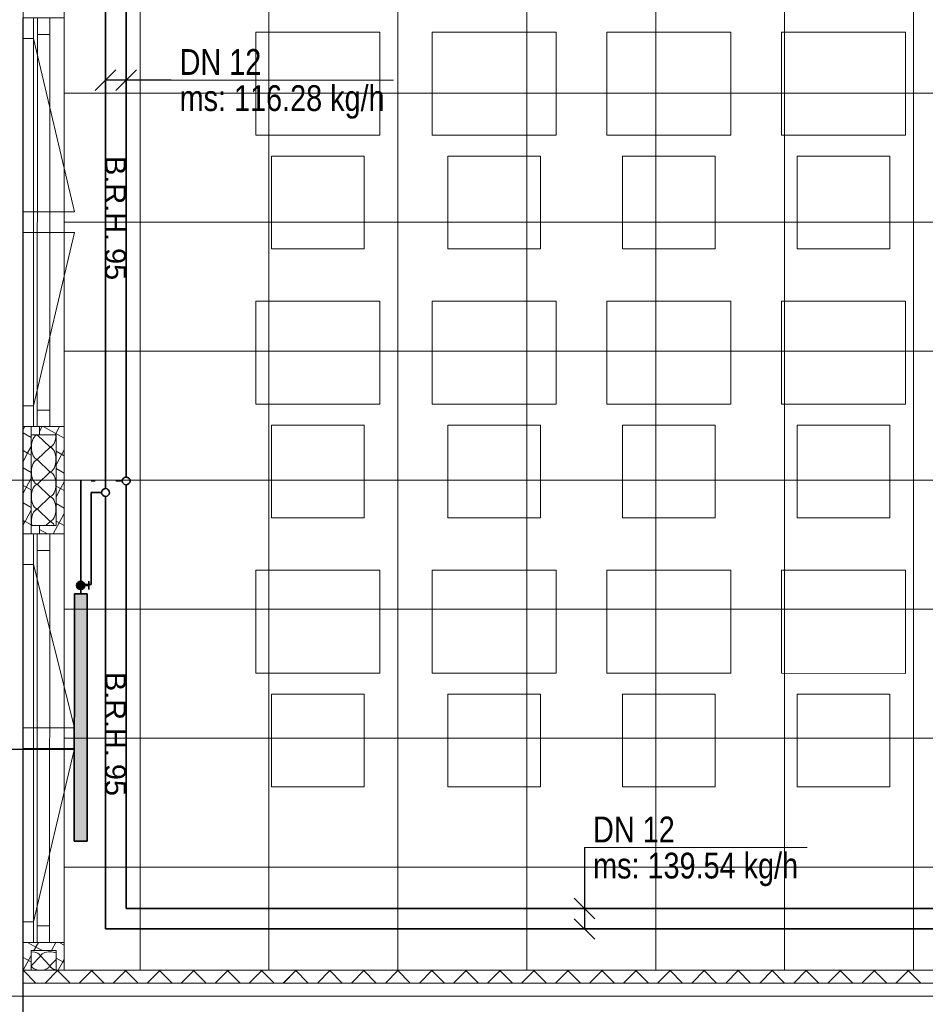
# Model space of a CAD drawing. Extents: x 229 to 926, y 37 to 878.
# Tile 38 of 194: x 381 to 469, y 165 to 260. Entities that reach past the tile are written whole.
import ezdxf
from ezdxf.lldxf.tags import DXFTag

# ---------------------------------------------------------------- set-up
doc = ezdxf.new("R2010")
doc.units = 0
doc.layers.get('0').update_dxf_attribs({"lineweight": 13})
for name, color, linetype, lineweight, true_color, plot in [('A_BI_Aussenwand', 5, 'Continuous', 18, 0x0000ff, False), ('A_BI_Fenster', 1, 'Continuous', 18, 0xff0000, False), ('A_BI_Innenwand', 7, 'Continuous', 18, 0x80ff80, False)]:
    doc.layers.add(name, color=color, linetype=linetype, lineweight=lineweight, true_color=true_color, plot=plot)
for name, color, linetype, lineweight in [('Ausstattung', 7, 'Continuous', 25), ('Axen', 7, 'Continuous', 25), ('Axen-A03ENJ5PI0', 7, 'Continuous', 25), ('Deckenspiegel', 7, 'Continuous', 25), ('Fenster', 7, 'Continuous', 25), ('Fenster-A03ENJ5TI0', 7, 'Continuous', 25), ('Fullfläche', 7, 'Continuous', 25), ('Fullfläche-A03ENJ5QI0', 7, 'Continuous', 25), ('Maßlinien', 7, 'Continuous', 25), ('Maßlinien-A03ENJ5WI0', 7, 'Continuous', 25), ('Wände', 7, 'Continuous', 25), ('Wände-A03ENJ5VI0', 7, 'Continuous', 25), ('X_BI_Text', 7, 'Continuous', 25)]:
    doc.layers.add(name, color=color, linetype=linetype, lineweight=lineweight)
for name, color, linetype, lineweight, true_color in [('H_BI_Heizkoerper', 1, 'Continuous', 35, 0xff0000), ('H_BI_Heizkoerperflaeche', 7, 'Continuous', 35, 0xffcccc), ('H_BI_Ruecklauf', 5, 'fein_strichliert', 35, 0x0000ff), ('H_BI_Vorlauf', 7, 'Continuous', 35, 0xed0e24)]:
    doc.layers.add(name, color=color, linetype=linetype, lineweight=lineweight, true_color=true_color)
doc.styles.get("Standard").update_dxf_attribs({"font": 'arial.ttf'})
tags = doc.linetypes.add('ALL_S25', pattern=[0.001, 0, -0.001]).pattern_tags.tags
tags[6:7] = [DXFTag(74, 4), DXFTag(75, 0), DXFTag(340, '0'), DXFTag(46, 1.0), DXFTag(50, 0.0), DXFTag(44, 0.0), DXFTag(45, 0.0)]
tags[4:5] = [DXFTag(74, 4), DXFTag(75, 0), DXFTag(340, '0'), DXFTag(46, 1.0), DXFTag(50, 0.0), DXFTag(44, 0.0), DXFTag(45, 0.0)]
tags = doc.linetypes.add('ALL_S25-A03ENJ5XI0', pattern=[0.001, 0, -0.001]).pattern_tags.tags
tags[6:7] = [DXFTag(74, 4), DXFTag(75, 0), DXFTag(340, '0'), DXFTag(46, 1.0), DXFTag(50, 0.0), DXFTag(44, 0.0), DXFTag(45, 0.0)]
tags[4:5] = [DXFTag(74, 4), DXFTag(75, 0), DXFTag(340, '0'), DXFTag(46, 1.0), DXFTag(50, 0.0), DXFTag(44, 0.0), DXFTag(45, 0.0)]
tags = doc.linetypes.add('fein_strichliert', pattern=[4, 1, -2, 1]).pattern_tags.tags
tags[8:9] = [DXFTag(74, 4), DXFTag(75, 0), DXFTag(340, '0'), DXFTag(46, 0.0), DXFTag(50, 0.0), DXFTag(44, 0.0), DXFTag(45, 0.0)]
tags[6:7] = [DXFTag(74, 4), DXFTag(75, 0), DXFTag(340, '0'), DXFTag(46, 0.0), DXFTag(50, 0.0), DXFTag(44, 0.0), DXFTag(45, 0.0)]
tags[4:5] = [DXFTag(74, 4), DXFTag(75, 0), DXFTag(340, '0'), DXFTag(46, 0.0), DXFTag(50, 0.0), DXFTag(44, 0.0), DXFTag(45, 0.0)]
tags = doc.linetypes.add('VERDECKT2_S2', pattern=[0.0027, 0.002, -0.0007]).pattern_tags.tags
tags[6:7] = [DXFTag(74, 4), DXFTag(75, 0), DXFTag(340, '0'), DXFTag(46, 1.0), DXFTag(50, 0.0), DXFTag(44, 0.0), DXFTag(45, 0.0)]
tags[4:5] = [DXFTag(74, 4), DXFTag(75, 0), DXFTag(340, '0'), DXFTag(46, 1.0), DXFTag(50, 0.0), DXFTag(44, 0.0), DXFTag(45, 0.0)]
tags = doc.linetypes.add('VERDECKT2_S2-A03ENJ5ZI0', pattern=[0.0027, 0.002, -0.0007]).pattern_tags.tags
tags[6:7] = [DXFTag(74, 4), DXFTag(75, 0), DXFTag(340, '0'), DXFTag(46, 1.0), DXFTag(50, 0.0), DXFTag(44, 0.0), DXFTag(45, 0.0)]
tags[4:5] = [DXFTag(74, 4), DXFTag(75, 0), DXFTag(340, '0'), DXFTag(46, 1.0), DXFTag(50, 0.0), DXFTag(44, 0.0), DXFTag(45, 0.0)]

# ---------------------------------------------------------------- blocks, each defined once
blk = doc.blocks.new('Referenz-A03ENJ5LI0', base_point=(255.728, 65.704))
at = {"layer": 'Ausstattung', "color": 0, "lineweight": -2}
for p, q in [((404.219, 258.779), (404.217, 248.788)), ((416.242, 258.777), (404.219, 258.779)), ((416.24, 248.786), (416.242, 258.777)), ((421.322, 258.777), (421.321, 248.786)), ((433.345, 258.775), (421.322, 258.777)), ((433.343, 248.784), (433.345, 258.775)), ((438.255, 258.775), (438.254, 248.784)), ((450.278, 258.773), (438.255, 258.775)), ((450.277, 248.782), (450.278, 258.773)), ((455.189, 258.773), (455.188, 248.782)), ((467.212, 258.771), (455.189, 258.773)), ((467.211, 248.78), (467.212, 258.771)), ((404.217, 248.788), (416.24, 248.786)), ((421.321, 248.786), (433.343, 248.784)), ((438.254, 248.784), (450.277, 248.782)), ((455.188, 248.782), (467.211, 248.78)), ((405.741, 246.756), (405.74, 237.781)), ((414.716, 246.754), (405.741, 246.756)), ((414.715, 237.78), (414.716, 246.754)), ((422.844, 246.754), (422.843, 237.779)), ((431.819, 246.752), (422.844, 246.754)), ((431.818, 237.777), (431.819, 246.752)), ((439.778, 246.751), (439.777, 237.777)), ((448.753, 246.75), (439.778, 246.751)), ((448.752, 237.775), (448.753, 246.75)), ((456.712, 246.749), (456.711, 237.775)), ((465.687, 246.748), (456.712, 246.749)), ((465.686, 237.774), (465.687, 246.748)), ((405.74, 237.781), (414.715, 237.78)), ((422.843, 237.779), (431.818, 237.777)), ((439.777, 237.777), (448.752, 237.775)), ((456.711, 237.775), (465.686, 237.774)), ((404.215, 232.701), (404.214, 222.71)), ((416.238, 232.699), (404.215, 232.701)), ((416.237, 222.708), (416.238, 232.699)), ((421.319, 232.699), (421.317, 222.708)), ((433.342, 232.697), (421.319, 232.699)), ((433.34, 222.706), (433.342, 232.697)), ((438.252, 232.697), (438.251, 222.706)), ((450.275, 232.695), (438.252, 232.697)), ((450.274, 222.704), (450.275, 232.695)), ((455.186, 232.695), (455.185, 222.704)), ((467.209, 232.693), (455.186, 232.695)), ((467.208, 222.702), (467.209, 232.693)), ((404.214, 222.71), (416.237, 222.708)), ((421.317, 222.708), (433.34, 222.706)), ((438.251, 222.706), (450.274, 222.704)), ((455.185, 222.704), (467.208, 222.702)), ((405.738, 220.678), (405.737, 211.703)), ((414.713, 220.676), (405.738, 220.678)), ((414.712, 211.702), (414.713, 220.676)), ((422.841, 220.676), (422.84, 211.701)), ((431.816, 220.674), (422.841, 220.676)), ((431.815, 211.7), (431.816, 220.674)), ((439.775, 220.673), (439.774, 211.699)), ((448.75, 220.672), (439.775, 220.673)), ((448.749, 211.697), (448.75, 220.672)), ((456.709, 220.671), (456.708, 211.697)), ((465.684, 220.67), (456.709, 220.671)), ((465.683, 211.696), (465.684, 220.67)), ((405.737, 211.703), (414.712, 211.702)), ((422.84, 211.701), (431.815, 211.7)), ((439.774, 211.699), (448.749, 211.697)), ((456.708, 211.697), (465.683, 211.696)), ((404.212, 206.623), (404.211, 196.632)), ((416.235, 206.621), (404.212, 206.623)), ((416.234, 196.63), (416.235, 206.621)), ((421.316, 206.621), (421.314, 196.63)), ((433.339, 206.619), (421.316, 206.621)), ((433.337, 196.628), (433.339, 206.619)), ((438.249, 206.619), (438.248, 196.628)), ((450.272, 206.617), (438.249, 206.619)), ((450.271, 196.626), (450.272, 206.617)), ((455.183, 206.617), (455.182, 196.626)), ((467.206, 206.615), (455.183, 206.617)), ((467.205, 196.624), (467.206, 206.615)), ((404.211, 196.632), (416.234, 196.63)), ((421.314, 196.63), (433.337, 196.628)), ((438.248, 196.628), (450.271, 196.626)), ((455.182, 196.626), (467.205, 196.624)), ((405.735, 194.6), (405.734, 185.625)), ((414.71, 194.599), (405.735, 194.6)), ((414.709, 185.624), (414.71, 194.599)), ((422.838, 194.598), (422.837, 185.623)), ((431.813, 194.596), (422.838, 194.598)), ((431.812, 185.622), (431.813, 194.596)), ((439.772, 194.595), (439.771, 185.621)), ((448.747, 194.594), (439.772, 194.595)), ((448.746, 185.619), (448.747, 194.594)), ((456.706, 194.593), (456.705, 185.619)), ((465.68, 194.592), (456.706, 194.593)), ((465.679, 185.618), (465.68, 194.592)), ((405.734, 185.625), (414.709, 185.624)), ((422.837, 185.623), (431.812, 185.622)), ((439.771, 185.621), (448.746, 185.619)), ((456.705, 185.619), (465.679, 185.618))]:
    blk.add_line(p, q, dxfattribs=at)
at = {"layer": 'Axen', "color": 0, "linetype": 'ALL_S25', "lineweight": -2, "ltscale": 0.13}
for p, q in [((381.634, 66.032), (381.634, 801.546)), ((735.547, 215.346), (301.632, 215.346)), ((735.547, 165.346), (301.622, 165.346))]:
    blk.add_line(p, q, dxfattribs=at)
at = {"layer": 'Fenster', "color": 0, "lineweight": -2}
for p, q in [((382.634, 260.146), (382.634, 220.546)), ((382.634, 258.146), (381.634, 258.146)), ((382.634, 241.346), (381.634, 241.346)), ((381.634, 239.346), (382.634, 239.346)), ((382.634, 222.546), (381.634, 222.546)), ((385.634, 220.546), (381.634, 220.546)), ((385.634, 210.146), (381.634, 210.146)), ((382.634, 210.146), (382.634, 170.546)), ((382.634, 207.186), (381.634, 207.186)), ((382.634, 191.346), (381.634, 191.346)), ((381.634, 189.346), (382.634, 189.346)), ((382.634, 172.546), (381.634, 172.546)), ((385.634, 170.546), (381.634, 170.546))]:
    blk.add_line(p, q, dxfattribs=at)
at = {"layer": 'Fenster', "color": 0, "linetype": 'VERDECKT2_S2', "lineweight": -2, "ltscale": 0.13}
for p, q in [((382.634, 258.146), (386.634, 241.346)), ((386.634, 241.346), (382.634, 241.346)), ((386.634, 239.346), (382.634, 239.346)), ((382.634, 222.546), (386.634, 239.346)), ((382.634, 207.186), (386.634, 191.346)), ((386.634, 191.346), (382.634, 191.346)), ((386.634, 189.346), (382.634, 189.346)), ((382.634, 172.546), (386.634, 189.346))]:
    blk.add_line(p, q, dxfattribs=at)
at = {"layer": 'Fullfläche', "color": 0, "lineweight": -2}
for p, q in [((381.798, 220.546), (381.634, 220.247)), ((383.491, 220.546), (383.235, 220.08)), ((383.579, 220.546), (385.635, 219.415)), ((385.185, 220.546), (384.746, 219.746)), ((381.634, 219.92), (382.435, 219.479)), ((383.035, 219.722), (384.235, 218.57)), ((382.435, 218.622), (382.083, 217.981)), ((381.634, 218.224), (382.079, 217.98)), ((382.079, 217.978), (381.634, 217.166)), ((382.083, 217.979), (382.435, 217.786)), ((384.235, 218.522), (383.035, 217.37)), ((385.635, 218.28), (384.835, 216.822)), ((384.835, 218.161), (385.635, 217.721)), ((383.035, 217.322), (384.234, 216.17)), ((381.634, 216.53), (382.434, 216.09)), ((384.234, 216.122), (383.034, 214.97)), ((384.835, 216.467), (385.634, 216.027)), ((382.434, 215.54), (381.634, 214.081)), ((381.634, 214.837), (382.434, 214.396)), ((383.034, 214.922), (384.234, 213.77)), ((384.834, 214.771), (385.268, 214.533)), ((385.634, 215.195), (385.272, 214.534)), ((385.268, 214.531), (384.834, 213.74)), ((385.272, 214.532), (385.634, 214.333)), ((381.634, 213.143), (382.434, 212.702)), ((384.234, 213.722), (383.034, 212.57)), ((384.834, 213.078), (385.634, 212.637)), ((382.434, 212.455), (381.825, 211.345)), ((383.034, 212.522), (384.234, 211.37)), ((385.634, 212.113), (384.554, 210.146)), ((381.634, 211.447), (381.821, 211.344)), ((381.822, 211.342), (381.634, 211)), ((381.826, 211.343), (382.434, 211.008)), ((383.299, 210.946), (383.234, 210.827)), ((384.234, 211.322), (383.842, 210.946)), ((384.834, 211.384), (385.634, 210.943)), ((383.234, 210.568), (384.002, 210.146)), ((382.065, 170.546), (382.434, 170.343)), ((382.434, 170.343), (382.877, 170.099)), ((382.878, 170.097), (382.685, 169.746)), ((383.126, 170.546), (382.881, 170.1)), ((382.882, 170.098), (383.522, 169.746)), ((384.819, 170.546), (384.38, 169.746)), ((385.151, 170.546), (385.634, 170.28)), ((381.634, 169.089), (382.434, 168.649)), ((382.434, 169.288), (381.642, 167.846)), ((382.451, 168.296), (383.316, 169.196)), ((383.352, 169.196), (384.215, 168.296)), ((384.834, 169.024), (385.48, 168.669)), ((385.634, 168.942), (385.484, 168.67)), ((384.251, 168.296), (384.834, 168.902)), ((385.481, 168.667), (385.03, 167.846)), ((385.485, 168.668), (385.633, 168.586)), ((381.725, 167.846), (381.634, 167.754)), ((381.641, 167.846), (382.89, 166.596)), ((385.025, 167.846), (383.777, 166.596)), ((384.941, 167.846), (386.19, 166.596)), ((388.325, 167.846), (387.077, 166.596)), ((388.241, 167.846), (389.49, 166.596)), ((391.625, 167.846), (390.377, 166.596)), ((391.541, 167.846), (392.79, 166.596)), ((394.925, 167.846), (393.677, 166.596)), ((394.841, 167.846), (396.09, 166.596)), ((398.225, 167.846), (396.977, 166.596)), ((398.141, 167.846), (399.39, 166.596)), ((401.525, 167.846), (400.277, 166.596)), ((401.442, 167.846), (402.69, 166.596)), ((404.825, 167.846), (403.577, 166.596)), ((404.742, 167.846), (405.99, 166.596)), ((408.125, 167.846), (406.877, 166.596)), ((408.042, 167.846), (409.29, 166.596)), ((411.425, 167.846), (410.177, 166.596)), ((411.342, 167.846), (412.59, 166.596)), ((414.725, 167.846), (413.476, 166.596)), ((414.642, 167.846), (415.89, 166.596)), ((418.025, 167.846), (416.776, 166.596)), ((417.942, 167.846), (419.19, 166.596)), ((421.325, 167.846), (420.076, 166.596)), ((421.242, 167.846), (422.49, 166.596)), ((424.625, 167.846), (423.376, 166.596)), ((424.542, 167.846), (425.79, 166.596)), ((427.925, 167.846), (426.676, 166.596)), ((427.842, 167.846), (429.091, 166.596)), ((431.225, 167.846), (429.976, 166.596)), ((431.142, 167.846), (432.39, 166.596)), ((434.525, 167.846), (433.276, 166.596)), ((434.442, 167.846), (435.691, 166.596)), ((437.825, 167.846), (436.576, 166.596)), ((437.742, 167.846), (438.991, 166.596)), ((441.125, 167.846), (439.876, 166.596)), ((441.042, 167.846), (442.291, 166.596)), ((444.425, 167.846), (443.176, 166.596)), ((444.342, 167.846), (445.591, 166.596)), ((447.725, 167.846), (446.476, 166.596)), ((447.642, 167.846), (448.891, 166.596)), ((451.025, 167.846), (449.776, 166.596)), ((450.942, 167.846), (452.191, 166.596)), ((454.325, 167.846), (453.076, 166.596)), ((454.242, 167.846), (455.491, 166.596)), ((457.625, 167.846), (456.376, 166.596)), ((457.542, 167.846), (458.791, 166.596)), ((460.925, 167.846), (459.676, 166.596)), ((460.842, 167.846), (462.091, 166.596)), ((464.225, 167.846), (462.976, 166.596)), ((464.142, 167.846), (465.391, 166.596)), ((467.525, 167.846), (466.276, 166.596)), ((467.442, 167.846), (468.691, 166.596))]:
    blk.add_line(p, q, dxfattribs=at)
for centre, major_axis, start_param, end_param in [((383.035, 218.546), (0, -1.176), 3.141593, 6.283185), ((384.235, 219.746), (0, -1.176), 0, 1.570796), ((384.235, 217.346), (0, -1.176), 1.570796, 3.141593), ((383.035, 216.146), (0, -1.176), 3.141593, 6.283185), ((384.235, 217.346), (0, -1.176), 0, 1.570796), ((384.234, 214.946), (0, -1.176), 1.570796, 3.141593), ((383.034, 213.746), (0, -1.176), 3.141593, 6.283185), ((384.234, 214.946), (0, -1.176), 0, 1.570796), ((384.234, 212.546), (0, -1.176), 1.570796, 3.141593), ((383.034, 211.346), (0, -1.176), 3.141593, 5.059412), ((384.234, 212.546), (0, -1.176), 0, 1.570796), ((384.234, 210.146), (0, -1.176), 2.318979, 3.141593), ((382.434, 169.196), (0.882, 0), 0, 1.570796), ((384.234, 169.196), (0.882, 0), 1.570796, 3.141593), ((384.234, 169.196), (0.882, 0), 0.822741, 1.570796), ((383.333, 168.296), (0.882, 0), 3.141593, 6.283185), ((385.133, 168.296), (0.882, 0), 3.141593, 4.365376)]:
    blk.add_ellipse(centre, major_axis=major_axis, ratio=0.5, start_param=start_param, end_param=end_param, dxfattribs=at)
at = {"layer": 'Wände', "color": 0, "lineweight": -2}
for p, q in [((385.634, 167.846), (385.634, 367.846)), ((381.634, 165.346), (381.634, 365.346)), ((382.435, 220.546), (382.434, 210.146)), ((383.235, 220.546), (383.235, 219.746)), ((384.835, 219.746), (382.435, 219.746)), ((384.834, 210.946), (384.835, 219.746)), ((382.434, 210.946), (384.634, 210.946)), ((383.234, 210.946), (383.234, 210.146)), ((384.634, 210.946), (384.834, 210.946)), ((382.433, 167.846), (382.434, 169.746)), ((382.434, 169.746), (384.834, 169.746)), ((384.834, 169.746), (384.833, 167.846)), ((500.334, 167.846), (382.433, 167.846)), ((501.584, 166.596), (381.634, 166.596)), ((506.334, 165.346), (381.634, 165.346)), ((381.634, 165.343), (381.634, 97.346))]:
    blk.add_line(p, q, dxfattribs=at)
at = {"layer": 'Maßlinien', "color": 0, "lineweight": -2, "char_height": 2, "attachment_point": 1, "rotation": 270.00001}
for s, insert in [('{\\fArial;B.R.H.}', (391.607, 246.757)), ('{\\fArial;95}', (391.607, 237.845)), ('{\\fArial;B.R.H.}', (391.607, 196.757)), ('{\\fArial;95}', (391.607, 187.845))]:
    blk.add_mtext(s, dxfattribs=dict(at, insert=insert))
blk = doc.blocks.new('Referenz-A03ENJ62I0', base_point=(255.728, 65.706))
at = {"layer": 'Axen-A03ENJ5PI0', "color": 0, "linetype": 'ALL_S25-A03ENJ5XI0', "lineweight": -2, "ltscale": 0.13}
for p, q in [((381.634, 66.032), (381.634, 801.545)), ((735.547, 215.347), (301.632, 215.347)), ((735.547, 165.347), (301.622, 165.347))]:
    blk.add_line(p, q, dxfattribs=at)
at = {"layer": 'Deckenspiegel', "color": 0, "lineweight": -2}
for p, q in [((385.634, 167.847), (385.634, 412.847)), ((392.984, 412.847), (392.984, 167.847)), ((405.484, 412.847), (405.484, 167.847)), ((417.984, 412.847), (417.984, 167.847)), ((430.484, 412.847), (430.484, 167.847)), ((442.984, 412.847), (442.984, 167.847)), ((455.484, 412.847), (455.484, 167.847)), ((467.983, 412.847), (467.984, 167.847)), ((385.634, 252.847), (500.333, 252.847)), ((385.634, 240.347), (500.333, 240.347)), ((385.634, 227.847), (500.333, 227.847)), ((385.634, 215.347), (500.333, 215.347)), ((385.634, 202.847), (500.333, 202.847)), ((385.634, 190.347), (500.333, 190.347)), ((385.634, 177.847), (500.333, 177.847)), ((500.333, 167.847), (385.634, 167.847))]:
    blk.add_line(p, q, dxfattribs=at)
at = {"layer": 'Fenster-A03ENJ5TI0', "color": 0, "lineweight": -2}
for p, q in [((382.634, 260.147), (382.634, 220.547)), ((382.634, 258.147), (381.634, 258.147)), ((382.634, 241.347), (381.634, 241.347)), ((381.634, 239.347), (382.634, 239.347)), ((382.634, 222.547), (381.634, 222.547)), ((385.634, 220.547), (381.634, 220.547)), ((385.634, 210.147), (381.634, 210.147)), ((382.634, 210.147), (382.634, 170.547)), ((382.634, 207.187), (381.634, 207.187)), ((382.634, 191.347), (381.634, 191.347)), ((381.634, 189.347), (382.634, 189.347)), ((382.634, 172.547), (381.634, 172.547)), ((385.634, 170.547), (381.634, 170.547))]:
    blk.add_line(p, q, dxfattribs=at)
at = {"layer": 'Fenster-A03ENJ5TI0', "color": 0, "linetype": 'VERDECKT2_S2-A03ENJ5ZI0', "lineweight": -2, "ltscale": 0.13}
for p, q in [((382.634, 258.147), (386.634, 241.347)), ((386.634, 241.347), (382.634, 241.347)), ((386.634, 239.347), (382.634, 239.347)), ((382.634, 222.547), (386.634, 239.347)), ((382.634, 207.187), (386.634, 191.347)), ((386.634, 191.347), (382.634, 191.347)), ((386.634, 189.347), (382.634, 189.347)), ((382.634, 172.547), (386.634, 189.347))]:
    blk.add_line(p, q, dxfattribs=at)
at = {"layer": 'Fullfläche-A03ENJ5QI0', "color": 0, "lineweight": -2}
for p, q in [((381.798, 220.547), (381.634, 220.249)), ((383.491, 220.547), (383.235, 220.081)), ((383.579, 220.547), (385.635, 219.416)), ((385.185, 220.547), (384.746, 219.747)), ((381.634, 219.921), (382.435, 219.481)), ((383.035, 219.723), (384.235, 218.571)), ((382.435, 218.623), (382.083, 217.982)), ((381.634, 218.226), (382.079, 217.981)), ((382.079, 217.979), (381.634, 217.167)), ((382.083, 217.98), (382.435, 217.787)), ((384.235, 218.523), (383.035, 217.371)), ((385.635, 218.281), (384.835, 216.823)), ((384.835, 218.162), (385.635, 217.722)), ((383.035, 217.323), (384.234, 216.171)), ((381.634, 216.532), (382.434, 216.091)), ((384.234, 216.123), (383.034, 214.971)), ((384.835, 216.468), (385.634, 216.028)), ((382.434, 215.541), (381.634, 214.082)), ((381.634, 214.838), (382.434, 214.397)), ((383.034, 214.923), (384.234, 213.771)), ((384.834, 214.773), (385.268, 214.534)), ((385.634, 215.196), (385.272, 214.535)), ((385.268, 214.532), (384.834, 213.741)), ((385.272, 214.533), (385.634, 214.334)), ((381.634, 213.144), (382.434, 212.703)), ((384.234, 213.723), (383.034, 212.571)), ((384.834, 213.079), (385.634, 212.639)), ((382.434, 212.456), (381.825, 211.346)), ((383.034, 212.523), (384.234, 211.371)), ((385.634, 212.114), (384.554, 210.147)), ((381.634, 211.448), (381.821, 211.345)), ((381.822, 211.343), (381.634, 211.001)), ((381.826, 211.344), (382.434, 211.01)), ((383.299, 210.947), (383.234, 210.828)), ((384.234, 211.323), (383.842, 210.947)), ((384.834, 211.385), (385.634, 210.945)), ((383.234, 210.57), (384.002, 210.147)), ((382.065, 170.547), (382.434, 170.344)), ((382.434, 170.344), (382.877, 170.1)), ((382.878, 170.098), (382.685, 169.747)), ((383.126, 170.547), (382.881, 170.102)), ((382.882, 170.099), (383.522, 169.747)), ((384.819, 170.547), (384.38, 169.747)), ((385.151, 170.547), (385.634, 170.281)), ((381.634, 169.091), (382.434, 168.65)), ((382.434, 169.289), (381.642, 167.847)), ((382.451, 168.297), (383.316, 169.197)), ((383.352, 169.197), (384.215, 168.297)), ((384.834, 169.026), (385.48, 168.67)), ((385.634, 168.943), (385.484, 168.671)), ((384.251, 168.297), (384.834, 168.903)), ((385.481, 168.668), (385.03, 167.847)), ((385.485, 168.669), (385.633, 168.587)), ((381.725, 167.847), (381.634, 167.755)), ((381.641, 167.847), (382.89, 166.597)), ((385.025, 167.847), (383.777, 166.597)), ((384.941, 167.847), (386.19, 166.597)), ((388.325, 167.847), (387.077, 166.597)), ((388.241, 167.847), (389.49, 166.597)), ((391.625, 167.847), (390.377, 166.597)), ((391.541, 167.847), (392.79, 166.597)), ((394.925, 167.847), (393.677, 166.597)), ((394.841, 167.847), (396.09, 166.597)), ((398.225, 167.847), (396.977, 166.597)), ((398.141, 167.847), (399.39, 166.597)), ((401.525, 167.847), (400.276, 166.597)), ((401.441, 167.847), (402.69, 166.597)), ((404.825, 167.847), (403.576, 166.597)), ((404.742, 167.847), (405.99, 166.597)), ((408.125, 167.847), (406.876, 166.597)), ((408.041, 167.847), (409.29, 166.597)), ((411.425, 167.847), (410.177, 166.597)), ((411.341, 167.847), (412.59, 166.597)), ((414.725, 167.847), (413.476, 166.597)), ((414.642, 167.847), (415.89, 166.597)), ((418.025, 167.847), (416.776, 166.597)), ((417.942, 167.847), (419.19, 166.597)), ((421.325, 167.847), (420.076, 166.597)), ((421.242, 167.847), (422.49, 166.597)), ((424.625, 167.847), (423.376, 166.597)), ((424.542, 167.847), (425.79, 166.597)), ((427.925, 167.847), (426.676, 166.597)), ((427.842, 167.847), (429.09, 166.597)), ((431.225, 167.847), (429.976, 166.597)), ((431.142, 167.847), (432.39, 166.597)), ((434.525, 167.847), (433.276, 166.597)), ((434.442, 167.847), (435.69, 166.597)), ((437.825, 167.847), (436.576, 166.597)), ((437.742, 167.847), (438.99, 166.597)), ((441.125, 167.847), (439.876, 166.597)), ((441.042, 167.847), (442.29, 166.597)), ((444.425, 167.847), (443.176, 166.597)), ((444.342, 167.847), (445.59, 166.597)), ((447.725, 167.847), (446.476, 166.597)), ((447.642, 167.847), (448.891, 166.597)), ((451.025, 167.847), (449.776, 166.597)), ((450.942, 167.847), (452.19, 166.597)), ((454.325, 167.847), (453.076, 166.597)), ((454.242, 167.847), (455.491, 166.597)), ((457.625, 167.847), (456.376, 166.597)), ((457.542, 167.847), (458.791, 166.597)), ((460.925, 167.847), (459.676, 166.597)), ((460.842, 167.847), (462.09, 166.597)), ((464.225, 167.847), (462.976, 166.597)), ((464.142, 167.847), (465.391, 166.597)), ((467.525, 167.847), (466.276, 166.597)), ((467.442, 167.847), (468.691, 166.597))]:
    blk.add_line(p, q, dxfattribs=at)
for centre, major_axis, start_param, end_param in [((383.035, 218.547), (0, -1.176), 3.141593, 6.283185), ((384.235, 219.747), (0, -1.176), 0, 1.570796), ((384.235, 217.347), (0, -1.176), 1.570796, 3.141593), ((383.035, 216.147), (0, -1.176), 3.141593, 6.283185), ((384.235, 217.347), (0, -1.176), 0, 1.570796), ((384.234, 214.947), (0, -1.176), 1.570796, 3.141593), ((383.034, 213.747), (0, -1.176), 3.141593, 6.283185), ((384.234, 214.947), (0, -1.176), 0, 1.570796), ((384.234, 212.547), (0, -1.176), 1.570796, 3.141593), ((383.034, 211.347), (0, -1.176), 3.141593, 5.059412), ((384.234, 212.547), (0, -1.176), 0, 1.570796), ((384.234, 210.147), (0, -1.176), 2.318979, 3.141593), ((382.434, 169.197), (0.882, 0), 0, 1.570796), ((384.234, 169.197), (0.882, 0), 1.570796, 3.141593), ((384.234, 169.197), (0.882, 0), 0.822741, 1.570796), ((383.333, 168.297), (0.882, 0), 3.141593, 6.283185), ((385.133, 168.297), (0.882, 0), 3.141593, 4.365376)]:
    blk.add_ellipse(centre, major_axis=major_axis, ratio=0.5, start_param=start_param, end_param=end_param, dxfattribs=at)
at = {"layer": 'Wände-A03ENJ5VI0', "color": 0, "lineweight": -2}
for p, q in [((385.634, 167.847), (385.634, 367.847)), ((381.634, 165.347), (381.634, 365.347)), ((382.435, 220.547), (382.434, 210.147)), ((383.235, 220.547), (383.235, 219.747)), ((384.835, 219.747), (382.435, 219.747)), ((384.834, 210.947), (384.835, 219.747)), ((382.434, 210.947), (384.634, 210.947)), ((383.234, 210.947), (383.234, 210.147)), ((384.634, 210.947), (384.834, 210.947)), ((382.433, 167.847), (382.434, 169.747)), ((382.434, 169.747), (384.834, 169.747)), ((384.834, 169.747), (384.833, 167.847)), ((500.333, 167.847), (382.433, 167.847)), ((501.583, 166.598), (381.634, 166.597)), ((506.333, 165.347), (381.634, 165.347)), ((381.634, 165.345), (381.634, 97.348))]:
    blk.add_line(p, q, dxfattribs=at)
at = {"layer": 'Maßlinien-A03ENJ5WI0', "color": 0, "lineweight": -2, "char_height": 2, "attachment_point": 1, "rotation": 270.00001}
for s, insert in [('{\\fArial;B.R.H.}', (391.607, 246.758)), ('{\\fArial;95}', (391.607, 237.846)), ('{\\fArial;B.R.H.}', (391.607, 196.758)), ('{\\fArial;95}', (391.607, 187.846))]:
    blk.add_mtext(s, dxfattribs=dict(at, insert=insert))
blk = doc.blocks.new('Wand-A03ENJ84I0', base_point=(381.626, 97.344))
at = {"color": 0, "linetype": 'ByBlock', "lineweight": -2, "ltscale": 0.18}
for p, q in [((381.626, 97.344), (381.627, 167.845)), ((385.626, 101.345), (385.627, 162.846))]:
    blk.add_line(p, q, dxfattribs=at)
blk = doc.blocks.new('Wand-A03ENJ88I0', base_point=(381.627, 162.846))
at = {"color": 0, "linetype": 'ByBlock', "lineweight": -2, "ltscale": 0.18}
for p, q in [((381.627, 210.146), (381.628, 220.546)), ((385.612, 210.146), (385.613, 220.545)), ((381.627, 162.846), (381.627, 170.546)), ((385.607, 167.845), (385.608, 170.546))]:
    blk.add_line(p, q, dxfattribs=at)
blk = doc.blocks.new('Fenster-A03ENJ8EI0', base_point=(381.624, 220.545))
at = {"color": 0, "linetype": 'ByBlock', "lineweight": -2, "ltscale": 0.18}
for p, q in [((381.628, 260.146), (381.624, 220.546)), ((381.628, 260.146), (385.618, 260.146)), ((383.023, 260.146), (383.018, 220.546)), ((384.223, 260.146), (384.218, 220.546)), ((385.618, 260.146), (385.613, 220.545)), ((383.023, 258.546), (384.223, 258.546)), ((383.019, 222.146), (384.219, 222.146)), ((381.624, 220.546), (385.613, 220.545))]:
    blk.add_line(p, q, dxfattribs=at)
at = {"color": 0, "linetype": 'fein_strichliert', "lineweight": -2, "ltscale": 0.18}
blk.add_line((383.018, 220.546), (384.218, 220.546), dxfattribs=at)
blk = doc.blocks.new('Fenster-A03ENJ8GI0', base_point=(381.623, 170.546))
at = {"color": 0, "linetype": 'ByBlock', "lineweight": -2, "ltscale": 0.18}
for p, q in [((381.627, 210.146), (381.623, 170.546)), ((381.627, 210.146), (385.612, 210.146)), ((383.02, 210.146), (383.015, 170.546)), ((384.22, 210.146), (384.215, 170.546)), ((385.612, 210.146), (385.608, 170.546)), ((383.02, 208.546), (384.22, 208.546)), ((383.015, 172.146), (384.215, 172.146)), ((381.623, 170.546), (385.608, 170.546))]:
    blk.add_line(p, q, dxfattribs=at)
at = {"color": 0, "linetype": 'fein_strichliert', "lineweight": -2, "ltscale": 0.18}
blk.add_line((383.015, 170.546), (384.215, 170.546), dxfattribs=at)
blk = doc.blocks.new('Wand-A03ENJ9II0', base_point=(381.627, 162.846))
at = {"color": 0, "linetype": 'ByBlock', "lineweight": -2, "ltscale": 0.18}
for p, q in [((381.627, 167.845), (500.334, 167.845)), ((385.627, 162.846), (506.334, 162.846))]:
    blk.add_line(p, q, dxfattribs=at)
blk = doc.blocks.new('Heizkörper-A03ENJAAI0', base_point=(386.608, 180.346))
at = {"color": 0, "linetype": 'ByBlock', "lineweight": -2, "ltscale": 0.35}
for p, q in [((386.608, 180.346), (386.61, 204.346)), ((386.61, 204.346), (387.85, 204.346)), ((387.85, 204.346), (387.848, 180.346)), ((387.848, 180.346), (386.608, 180.346))]:
    blk.add_line(p, q, dxfattribs=at)
at = {"layer": 'H_BI_Heizkoerperflaeche', "linetype": 'ByBlock', "lineweight": -2, "ltscale": 0.35}
blk.add_solid([(386.61, 204.346), (387.85, 204.346), (386.608, 180.346), (387.848, 180.346)], dxfattribs=at)
at = {"layer": 'H_BI_Ruecklauf', "linetype": 'fein_strichliert', "lineweight": -2, "ltscale": 0.35}
blk.add_line((387.23, 204.346), (387.231, 205.246), dxfattribs=at)
blk.add_circle((387.231, 205.246), 0.1, dxfattribs=at)
at = {"layer": 'H_BI_Vorlauf', "linetype": 'ByBlock', "lineweight": -2, "ltscale": 0.35}
for p, q in [((387.23, 204.346), (387.231, 205.946)), ((388.031, 205.546), (388.031, 204.746)), ((387.631, 205.146), (388.031, 205.146))]:
    blk.add_line(p, q, dxfattribs=at)
for radius in [0.4, 0.3, 0.2, 0.1]:
    blk.add_circle((387.231, 205.146), radius, dxfattribs=at)
blk = doc.blocks.new('Bauteilbeschriftung-A03ENJACI0', base_point=(336.967, 183.273))
at = {"color": 0, "lineweight": -2}
for p, q in [((336.967, 195.273), (375.612, 195.273)), ((336.967, 183.273), (336.967, 195.273)), ((375.612, 195.273), (375.612, 183.273)), ((375.612, 183.273), (336.967, 183.273))]:
    blk.add_line(p, q, dxfattribs=at)
at = {"color": 0, "linetype": 'ByBlock', "lineweight": -2, "ltscale": 0.25}
blk.add_line((375.612, 189.273), (386.609, 189.273), dxfattribs=at)
at = {"color": 0, "linetype": 'ByBlock', "lineweight": -2, "ltscale": 0.25, "char_height": 2.5, "attachment_point": 1}
for s, insert in [('{\\W0.8;\\fArial;Flächenheizkörper}', (344.891, 194.523)), ('{\\W0.8;\\fArial;L: 1200 H: 500 T: 62}', (343.733, 190.523)), ('{\\W0.8;\\fArial;Qist =757 Watt  ms: 23.3 kg/h}', (338.011, 186.523))]:
    blk.add_mtext(s, dxfattribs=dict(at, insert=insert))
blk = doc.blocks.new('Mapress Edelstahl Rohr 14401-A03ENJBCI0', base_point=(387.23, 205.946))
at = {"color": 0, "linetype": 'ByBlock', "lineweight": -2, "ltscale": 0.35}
for p, q in [((387.231, 215.274), (387.23, 215.274)), ((387.231, 205.946), (387.231, 215.274)), ((388.231, 215.274), (388.633, 215.274)), ((390.633, 215.274), (391.258, 215.274))]:
    blk.add_line(p, q, dxfattribs=at)
blk = doc.blocks.new('Mapress Edelstahl Rohr 14401-A03ENJCCI0', base_point=(387.231, 205.246))
at = {"color": 0, "linetype": 'ByBlock', "lineweight": -2, "ltscale": 0.35}
for p, q in [((388.23, 205.246), (388.23, 214.15)), ((388.23, 214.15), (389.258, 214.15)), ((387.231, 205.246), (388.23, 205.246))]:
    blk.add_line(p, q, dxfattribs=at)
blk = doc.blocks.new('Mapress Edelstahl Rohr 14401-A03ENJD2I0', base_point=(389.633, 214.525))
at = {"color": 0, "linetype": 'ByBlock', "lineweight": -2, "ltscale": 0.35}
blk.add_line((389.633, 313.775), (389.633, 214.525), dxfattribs=at)
blk = doc.blocks.new('Bauteilbeschriftung-A03ENJD4I0', base_point=(388.633, 251.128))
at = {"color": 0, "linetype": 'ByBlock', "lineweight": -2, "ltscale": 0.25}
for p, q in [((390.633, 255.128), (388.633, 253.128)), ((392.633, 255.128), (390.633, 253.128)), ((395.987, 254.128), (389.633, 254.128))]:
    blk.add_line(p, q, dxfattribs=at)
at = {"color": 0, "lineweight": 18}
blk.add_line((395.987, 254.128), (417.573, 254.128), dxfattribs=at)
at = {"color": 0, "lineweight": -2}
blk.add_circle((395.987, 254.128), 0.01, dxfattribs=at)
at = {"color": 0, "linetype": 'ByBlock', "lineweight": -2, "ltscale": 0.25, "char_height": 2.5, "attachment_point": 1}
for s, insert in [('{\\W0.8;\\fArial;DN 12}', (396.821, 257.128)), ('{\\W0.8;\\fArial;ms: 116.28 kg/h}', (396.821, 253.628))]:
    blk.add_mtext(s, dxfattribs=dict(at, insert=insert))
blk = doc.blocks.new('T-Stück-A03ENJD6I0', base_point=(389.258, 213.775))
at = {"color": 0, "linetype": 'Continuous', "lineweight": -2, "ltscale": 0.35}
blk.add_circle((389.633, 214.15), 0.375, dxfattribs=at)
blk = doc.blocks.new('Mapress Edelstahl Rohr 14401-A03ENJD8I0', base_point=(391.633, 215.649))
at = {"color": 0, "linetype": 'ByBlock', "lineweight": -2, "ltscale": 0.35}
blk.add_line((391.633, 314.899), (391.633, 215.649), dxfattribs=at)
blk = doc.blocks.new('T-Stück-A03ENJDAI0', base_point=(391.258, 214.899))
at = {"color": 0, "lineweight": -2}
blk.add_circle((391.633, 215.274), 0.375, dxfattribs=at)
blk = doc.blocks.new('Mapress Edelstahl Rohr 14401-A03ENJFYI0', base_point=(391.633, 173.846))
at = {"color": 0, "linetype": 'ByBlock', "lineweight": -2, "ltscale": 0.35}
for p, q in [((391.633, 214.899), (391.633, 173.846)), ((391.633, 173.846), (547.319, 173.846))]:
    blk.add_line(p, q, dxfattribs=at)
blk = doc.blocks.new('Mapress Edelstahl Rohr 14401-A03ENJG6I0', base_point=(389.633, 171.846))
at = {"color": 0, "linetype": 'ByBlock', "lineweight": -2, "ltscale": 0.35}
for p, q in [((389.633, 213.775), (389.633, 171.846)), ((389.633, 171.846), (546.319, 171.846))]:
    blk.add_line(p, q, dxfattribs=at)
blk = doc.blocks.new('Bauteilbeschriftung-A03ENJG8I0', base_point=(435.083, 170.846))
at = {"color": 0, "linetype": 'ByBlock', "lineweight": -2, "ltscale": 0.25}
for p, q in [((436.083, 179.741), (436.083, 171.846)), ((435.083, 174.846), (437.083, 172.846)), ((435.083, 172.846), (437.083, 170.846))]:
    blk.add_line(p, q, dxfattribs=at)
at = {"color": 0, "lineweight": 18}
blk.add_line((436.083, 179.741), (457.669, 179.741), dxfattribs=at)
at = {"color": 0, "lineweight": -2}
blk.add_circle((436.083, 179.741), 0.01, dxfattribs=at)
at = {"color": 0, "linetype": 'ByBlock', "lineweight": -2, "ltscale": 0.25, "char_height": 2.5, "attachment_point": 1}
for s, insert in [('{\\W0.8;\\fArial;DN 12}', (436.916, 182.741)), ('{\\W0.8;\\fArial;ms: 139.54 kg/h}', (436.916, 179.241))]:
    blk.add_mtext(s, dxfattribs=dict(at, insert=insert))

msp = doc.modelspace()

# ---------------------------------------------------------------- block references
at = {"color": 251, "lineweight": 13, "ltscale": 0.13, "true_color": 0x606060}
for name, p in [('Referenz-A03ENJ5LI0', (255.728, 65.704)), ('Referenz-A03ENJ62I0', (255.728, 65.706))]:
    msp.add_blockref(name, p, dxfattribs=at)
at = {"layer": 'A_BI_Aussenwand', "ltscale": 0.18}
for name, p in [('Wand-A03ENJ88I0', (381.627, 162.846)), ('Wand-A03ENJ84I0', (381.626, 97.344))]:
    msp.add_blockref(name, p, dxfattribs=at)
at = {"layer": 'A_BI_Fenster', "ltscale": 0.18}
for name, p in [('Fenster-A03ENJ8EI0', (381.624, 220.545)), ('Fenster-A03ENJ8GI0', (381.623, 170.546))]:
    msp.add_blockref(name, p, dxfattribs=at)
at = {"layer": 'A_BI_Innenwand', "ltscale": 0.18}
msp.add_blockref('Wand-A03ENJ9II0', (381.627, 162.846), dxfattribs=at)
at = {"layer": 'H_BI_Heizkoerper', "ltscale": 0.35}
msp.add_blockref('Heizkörper-A03ENJAAI0', (386.608, 180.346), dxfattribs=at)
at = {"layer": 'H_BI_Ruecklauf', "ltscale": 0.35}
for name, p in [('Mapress Edelstahl Rohr 14401-A03ENJD2I0', (389.633, 214.525)), ('Mapress Edelstahl Rohr 14401-A03ENJCCI0', (387.231, 205.246)), ('T-Stück-A03ENJD6I0', (389.258, 213.775)), ('Mapress Edelstahl Rohr 14401-A03ENJG6I0', (389.633, 171.846))]:
    msp.add_blockref(name, p, dxfattribs=at)
at = {"layer": 'H_BI_Vorlauf', "ltscale": 0.35}
for name, p in [('Mapress Edelstahl Rohr 14401-A03ENJD8I0', (391.633, 215.649)), ('Mapress Edelstahl Rohr 14401-A03ENJBCI0', (387.23, 205.946)), ('T-Stück-A03ENJDAI0', (391.258, 214.899)), ('Mapress Edelstahl Rohr 14401-A03ENJFYI0', (391.633, 173.846))]:
    msp.add_blockref(name, p, dxfattribs=at)
at = {"layer": 'X_BI_Text', "ltscale": 0.25}
for name, p in [('Bauteilbeschriftung-A03ENJD4I0', (388.633, 251.128)), ('Bauteilbeschriftung-A03ENJACI0', (336.967, 183.273)), ('Bauteilbeschriftung-A03ENJG8I0', (435.083, 170.846))]:
    msp.add_blockref(name, p, dxfattribs=at)

doc.saveas('drawing.dxf')
